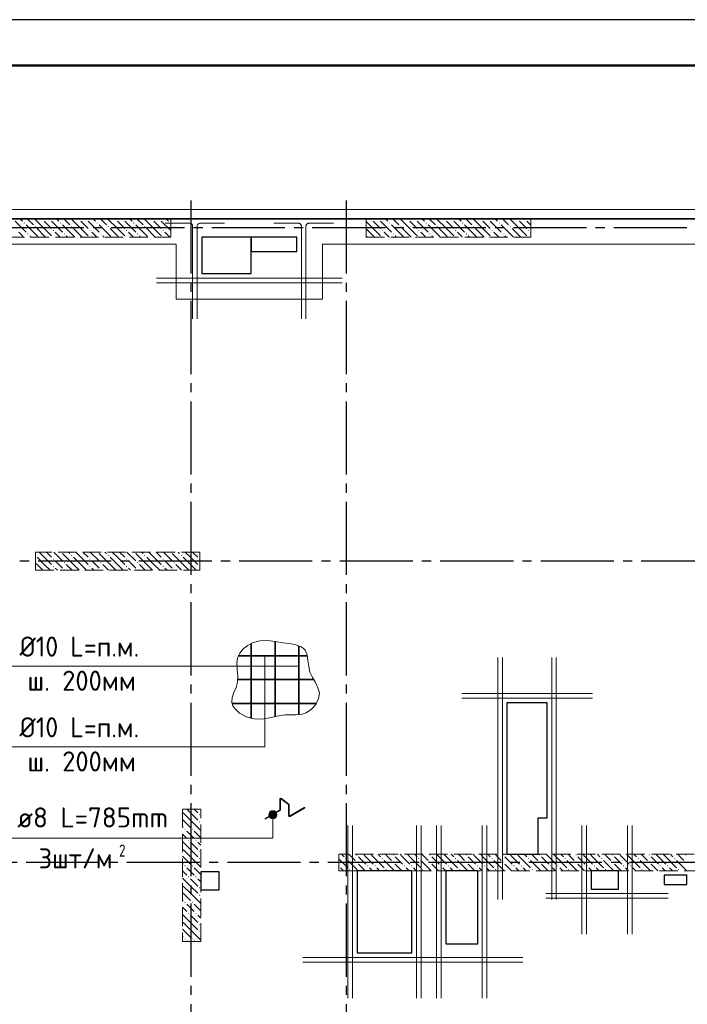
# Model space of a CAD drawing. Header units: millimetres. Extents: x 0 to 43617, y 0 to 59400.
# Tile 27 of 29: x 12752 to 20058, y 48618 to 59400. Entities that reach past the tile are written whole.
import ezdxf

# ---------------------------------------------------------------- set-up
doc = ezdxf.new("R2010")
doc.units = ezdxf.units.MM
doc.linetypes.add('______2', pattern=[270, 200, -70])
doc.linetypes.add('______5', pattern=[1100, 800, -100, 100, -100])
for name, color, linetype, lineweight in [('Standard', 7, 'Continuous', 25), ('ЖБ Пилон', 180, 'Continuous', 25), ('Обрамление проемов стержнями', 7, 'Continuous', 25), ('Общий01', 7, 'Continuous', 13), ('Оси', 40, '______5', 18), ('Позиционная метка линия выноска', 7, 'Continuous', 13), ('Позиционная метка номер позиции', 7, 'Continuous', 13), ('Фиксатор', 7, 'Continuous', 25)]:
    doc.layers.add(name, color=color, linetype=linetype, lineweight=lineweight)
doc.layers.add('ЖБ Перекрытие верхний уровень', color=7, linetype='Continuous', lineweight=25, true_color=0xe0e0ff)
doc.layers.add('ЖБ Стена верхний уровень', color=7, linetype='Continuous', lineweight=25, true_color=0x006e00)
doc.styles.add('ISOCPEUR', font='txt')

msp = doc.modelspace()

# ---------------------------------------------------------------- hatches: boundary and pattern name
at = {"layer": 'ЖБ Пилон', "linetype": 'Continuous', "lineweight": 18, "transparency": 33554687}
for points in [[(12794, 57173), (12801, 57180), (12807, 57173), (12801, 57167)], [(12994, 57213), (13001, 57220), (13007, 57213), (13001, 57207)], [(13074, 57213), (13081, 57220), (13087, 57213), (13081, 57207)], [(13194, 57173), (13201, 57180), (13207, 57173), (13201, 57167)], [(13394, 57213), (13401, 57220), (13407, 57213), (13401, 57207)], [(13474, 57213), (13481, 57220), (13487, 57213), (13481, 57207)], [(13594, 57173), (13601, 57180), (13607, 57173), (13601, 57167)], [(13794, 57213), (13801, 57220), (13807, 57213), (13801, 57207)], [(13874, 57213), (13881, 57220), (13887, 57213), (13881, 57207)], [(13994, 57173), (14001, 57180), (14007, 57173), (14001, 57167)], [(14194, 57213), (14201, 57220), (14207, 57213), (14201, 57207)], [(14274, 57213), (14281, 57220), (14287, 57213), (14281, 57207)], [(14394, 57173), (14401, 57180), (14404, 57177), (14404, 57170), (14401, 57167)], [(16594, 57213), (16601, 57220), (16607, 57213), (16601, 57207)], [(16674, 57213), (16681, 57220), (16687, 57213), (16681, 57207)], [(16794, 57173), (16801, 57180), (16807, 57173), (16801, 57167)], [(16994, 57213), (17001, 57220), (17007, 57213), (17001, 57207)], [(17074, 57213), (17081, 57220), (17087, 57213), (17081, 57207)], [(17194, 57173), (17201, 57180), (17207, 57173), (17201, 57167)], [(17394, 57213), (17401, 57220), (17407, 57213), (17401, 57207)], [(17474, 57213), (17481, 57220), (17487, 57213), (17481, 57207)], [(17594, 57173), (17601, 57180), (17607, 57173), (17601, 57167)], [(17794, 57213), (17801, 57220), (17807, 57213), (17801, 57207)], [(17874, 57213), (17881, 57220), (17887, 57213), (17881, 57207)], [(17994, 57173), (18001, 57180), (18007, 57173), (18001, 57167)], [(18194, 57213), (18201, 57220), (18207, 57213), (18201, 57207)], [(18274, 57213), (18281, 57220), (18287, 57213), (18281, 57207)], [(12834, 57053), (12841, 57060), (12847, 57053), (12841, 57047)], [(12914, 57133), (12921, 57140), (12927, 57133), (12921, 57127)], [(13114, 57093), (13121, 57100), (13127, 57093), (13121, 57087)], [(13234, 57053), (13241, 57060), (13247, 57053), (13241, 57047)], [(13314, 57133), (13321, 57140), (13327, 57133), (13321, 57127)], [(13514, 57093), (13521, 57100), (13527, 57093), (13521, 57087)], [(13634, 57053), (13641, 57060), (13647, 57053), (13641, 57047)], [(13714, 57133), (13721, 57140), (13727, 57133), (13721, 57127)], [(13914, 57093), (13921, 57100), (13927, 57093), (13921, 57087)], [(14034, 57053), (14041, 57060), (14047, 57053), (14041, 57047)], [(14114, 57133), (14121, 57140), (14127, 57133), (14121, 57127)], [(14314, 57093), (14321, 57100), (14327, 57093), (14321, 57087)], [(16714, 57093), (16721, 57100), (16727, 57093), (16721, 57087)], [(16834, 57053), (16841, 57060), (16847, 57053), (16841, 57047)], [(16914, 57133), (16921, 57140), (16927, 57133), (16921, 57127)], [(17114, 57093), (17121, 57100), (17127, 57093), (17121, 57087)], [(17234, 57053), (17241, 57060), (17247, 57053), (17241, 57047)], [(17314, 57133), (17321, 57140), (17327, 57133), (17321, 57127)], [(17514, 57093), (17521, 57100), (17527, 57093), (17521, 57087)], [(17634, 57053), (17641, 57060), (17647, 57053), (17641, 57047)], [(17714, 57133), (17721, 57140), (17727, 57133), (17721, 57127)], [(17914, 57093), (17921, 57100), (17927, 57093), (17921, 57087)], [(18034, 57053), (18041, 57060), (18047, 57053), (18041, 57047)], [(18114, 57133), (18121, 57140), (18127, 57133), (18121, 57127)], [(18314, 57093), (18321, 57100), (18327, 57093), (18321, 57087)], [(12924, 53537), (12927, 53533), (12924, 53530)], [(13114, 53493), (13121, 53500), (13127, 53493), (13121, 53487)], [(13204, 53570), (13201, 53567), (13198, 53570)], [(13314, 53533), (13321, 53540), (13327, 53533), (13321, 53527)], [(13514, 53493), (13521, 53500), (13527, 53493), (13521, 53487)], [(13604, 53570), (13601, 53567), (13598, 53570)], [(13714, 53533), (13721, 53540), (13727, 53533), (13721, 53527)], [(13914, 53493), (13921, 53500), (13927, 53493), (13921, 53487)], [(14004, 53570), (14001, 53567), (13998, 53570)], [(14114, 53533), (14121, 53540), (14127, 53533), (14121, 53527)], [(14314, 53493), (14321, 53500), (14327, 53493), (14321, 53487)], [(14404, 53570), (14401, 53567), (14398, 53570)], [(14514, 53533), (14521, 53540), (14527, 53533), (14521, 53527)], [(14714, 53493), (14721, 53500), (14724, 53497), (14724, 53490), (14721, 53487)], [(13114, 53413), (13121, 53420), (13127, 53413), (13121, 53407)], [(13234, 53453), (13241, 53460), (13247, 53453), (13241, 53447)], [(13234, 53373), (13241, 53380), (13247, 53373), (13244, 53370), (13238, 53370)], [(13514, 53413), (13521, 53420), (13527, 53413), (13521, 53407)], [(13634, 53453), (13641, 53460), (13647, 53453), (13641, 53447)], [(13634, 53373), (13641, 53380), (13647, 53373), (13644, 53370), (13638, 53370)], [(13914, 53413), (13921, 53420), (13927, 53413), (13921, 53407)], [(14034, 53453), (14041, 53460), (14047, 53453), (14041, 53447)], [(14034, 53373), (14041, 53380), (14047, 53373), (14044, 53370), (14038, 53370)], [(14314, 53413), (14321, 53420), (14327, 53413), (14321, 53407)], [(14434, 53453), (14441, 53460), (14447, 53453), (14441, 53447)], [(14434, 53373), (14441, 53380), (14447, 53373), (14444, 53370), (14438, 53370)], [(14714, 53413), (14721, 53420), (14724, 53417), (14724, 53410), (14721, 53407)], [(14714, 50693), (14721, 50700), (14727, 50693), (14721, 50687)], [(14714, 50613), (14721, 50620), (14727, 50613), (14721, 50607)], [(14554, 50533), (14561, 50540), (14567, 50533), (14561, 50527)], [(14634, 50533), (14641, 50540), (14647, 50533), (14641, 50527)], [(14594, 50413), (14601, 50420), (14607, 50413), (14601, 50407)], [(14674, 50413), (14681, 50420), (14687, 50413), (14681, 50407)], [(14714, 50293), (14721, 50300), (14727, 50293), (14721, 50287)], [(14554, 50133), (14561, 50140), (14567, 50133), (14561, 50127)], [(14634, 50133), (14641, 50140), (14647, 50133), (14641, 50127)], [(14714, 50213), (14721, 50220), (14727, 50213), (14721, 50207)], [(14594, 50013), (14601, 50020), (14607, 50013), (14601, 50007)], [(14674, 50013), (14681, 50020), (14687, 50013), (14681, 50007)], [(14714, 49893), (14721, 49900), (14727, 49893), (14721, 49887)], [(14714, 49813), (14721, 49820), (14727, 49813), (14721, 49807)], [(14554, 49733), (14561, 49740), (14567, 49733), (14561, 49727)], [(14634, 49733), (14641, 49740), (14647, 49733), (14641, 49727)], [(14594, 49613), (14601, 49620), (14607, 49613), (14601, 49607)], [(14674, 49613), (14681, 49620), (14687, 49613), (14681, 49607)], [(14714, 49493), (14721, 49500), (14727, 49493), (14721, 49487)], [(14714, 49413), (14721, 49420), (14727, 49413), (14721, 49407)], [(14554, 49333), (14561, 49340), (14567, 49333), (14561, 49327)], [(14634, 49333), (14641, 49340), (14647, 49333), (14641, 49327)]]:
    msp.add_hatch(color=7, dxfattribs=at).paths.add_polyline_path(points, flags=16)
at = {"layer": 'ЖБ Стена верхний уровень', "linetype": 'Continuous', "lineweight": 18, "transparency": 33554687}
for points in [[(16434, 50253), (16441, 50260), (16447, 50253), (16441, 50247)], [(16834, 50253), (16841, 50260), (16847, 50253), (16841, 50247)], [(17234, 50253), (17241, 50260), (17247, 50253), (17241, 50247)], [(17634, 50253), (17641, 50260), (17647, 50253), (17641, 50247)], [(18034, 50253), (18041, 50260), (18047, 50253), (18041, 50247)], [(18434, 50253), (18441, 50260), (18447, 50253), (18441, 50247)], [(18834, 50253), (18841, 50260), (18847, 50253), (18841, 50247)], [(19234, 50253), (19241, 50260), (19247, 50253), (19241, 50247)], [(19634, 50253), (19641, 50260), (19647, 50253), (19641, 50247)], [(20034, 50253), (20041, 50260), (20047, 50253), (20041, 50247)], [(16314, 50213), (16321, 50220), (16327, 50213), (16321, 50207)], [(16434, 50173), (16441, 50180), (16447, 50173), (16441, 50167)], [(16554, 50133), (16561, 50140), (16567, 50133), (16561, 50127)], [(16634, 50133), (16641, 50140), (16647, 50133), (16641, 50127)], [(16714, 50213), (16721, 50220), (16727, 50213), (16721, 50207)], [(16834, 50173), (16841, 50180), (16847, 50173), (16841, 50167)], [(16954, 50133), (16961, 50140), (16967, 50133), (16961, 50127)], [(17034, 50133), (17041, 50140), (17047, 50133), (17041, 50127)], [(17114, 50213), (17121, 50220), (17127, 50213), (17121, 50207)], [(17234, 50173), (17241, 50180), (17247, 50173), (17241, 50167)], [(17354, 50133), (17361, 50140), (17367, 50133), (17361, 50127)], [(17434, 50133), (17441, 50140), (17447, 50133), (17441, 50127)], [(17514, 50213), (17521, 50220), (17527, 50213), (17521, 50207)], [(17634, 50173), (17641, 50180), (17647, 50173), (17641, 50167)], [(17754, 50133), (17761, 50140), (17767, 50133), (17761, 50127)], [(17834, 50133), (17841, 50140), (17847, 50133), (17841, 50127)], [(17914, 50213), (17921, 50220), (17927, 50213), (17921, 50207)], [(18034, 50173), (18041, 50180), (18047, 50173), (18041, 50167)], [(18154, 50133), (18161, 50140), (18167, 50133), (18161, 50127)], [(18234, 50133), (18241, 50140), (18247, 50133), (18241, 50127)], [(18314, 50213), (18321, 50220), (18327, 50213), (18321, 50207)], [(18434, 50173), (18441, 50180), (18447, 50173), (18441, 50167)], [(18554, 50133), (18561, 50140), (18567, 50133), (18561, 50127)], [(18634, 50133), (18641, 50140), (18647, 50133), (18641, 50127)], [(18714, 50213), (18721, 50220), (18727, 50213), (18721, 50207)], [(18834, 50173), (18841, 50180), (18847, 50173), (18841, 50167)], [(18954, 50133), (18961, 50140), (18967, 50133), (18961, 50127)], [(19034, 50133), (19041, 50140), (19047, 50133), (19041, 50127)], [(19114, 50213), (19121, 50220), (19127, 50213), (19121, 50207)], [(19234, 50173), (19241, 50180), (19247, 50173), (19241, 50167)], [(19354, 50133), (19361, 50140), (19367, 50133), (19361, 50127)], [(19434, 50133), (19441, 50140), (19447, 50133), (19441, 50127)], [(19514, 50213), (19521, 50220), (19527, 50213), (19521, 50207)], [(19634, 50173), (19641, 50180), (19647, 50173), (19641, 50167)], [(19754, 50133), (19761, 50140), (19767, 50133), (19761, 50127)], [(19834, 50133), (19841, 50140), (19847, 50133), (19841, 50127)], [(19914, 50213), (19921, 50220), (19927, 50213), (19921, 50207)], [(20034, 50173), (20041, 50180), (20047, 50173), (20041, 50167)], [(16244, 50137), (16247, 50133), (16244, 50130)], [(16354, 50093), (16361, 50100), (16367, 50093), (16361, 50087)], [(16754, 50093), (16761, 50100), (16767, 50093), (16761, 50087)], [(17154, 50093), (17161, 50100), (17167, 50093), (17161, 50087)], [(17554, 50093), (17561, 50100), (17567, 50093), (17561, 50087)], [(17954, 50093), (17961, 50100), (17967, 50093), (17961, 50087)], [(18354, 50093), (18361, 50100), (18367, 50093), (18361, 50087)], [(18754, 50093), (18761, 50100), (18767, 50093), (18761, 50087)], [(19154, 50093), (19161, 50100), (19167, 50093), (19161, 50087)], [(19554, 50093), (19561, 50100), (19567, 50093), (19561, 50087)], [(19954, 50093), (19961, 50100), (19967, 50093), (19961, 50087)]]:
    msp.add_hatch(color=7, dxfattribs=at).paths.add_polyline_path(points, flags=16)
at = {"layer": 'Позиционная метка номер позиции', "linetype": 'Continuous', "lineweight": 13, "transparency": 33554687}
for points in [[(15560, 50715), (15483, 50715), (15477, 50693)], [(15560, 50715), (15477, 50693), (15567, 50693)], [(15560, 50715), (15483, 50715), (15477, 50693)], [(15560, 50715), (15477, 50693), (15567, 50693)], [(15567, 50693), (15477, 50693), (15483, 50670)], [(15567, 50693), (15477, 50693), (15483, 50670)], [(15544, 50731), (15499, 50731), (15483, 50715)], [(15544, 50731), (15483, 50715), (15560, 50715)], [(15544, 50731), (15499, 50731), (15483, 50715)], [(15544, 50731), (15483, 50715), (15560, 50715)], [(15567, 50693), (15483, 50670), (15560, 50670)], [(15567, 50693), (15483, 50670), (15560, 50670)], [(15499, 50731), (15544, 50731), (15522, 50738)], [(15499, 50731), (15544, 50731), (15522, 50738)], [(15560, 50670), (15483, 50670), (15499, 50654)], [(15560, 50670), (15483, 50670), (15499, 50654)], [(15560, 50670), (15499, 50654), (15544, 50654)], [(15560, 50670), (15499, 50654), (15544, 50654)], [(15544, 50654), (15499, 50654), (15522, 50648)], [(15544, 50654), (15499, 50654), (15522, 50648)]]:
    msp.add_hatch(color=7, dxfattribs=at).paths.add_polyline_path(points)

# ---------------------------------------------------------------- linework, layer by layer
at = {"layer": 'Standard', "color": 7, "linetype": 'Continuous', "lineweight": 25, "transparency": 33554687}
for p, q in [((8924, 57220), (22354, 57220)), ((14744, 57020), (14744, 56620)), ((15284, 57020), (14744, 57020)), ((15284, 56620), (15284, 57020)), ((15284, 57020), (15284, 56860)), ((15784, 57020), (15284, 57020)), ((15784, 56860), (15784, 57020)), ((15284, 56860), (15784, 56860)), ((14744, 56620), (15284, 56620)), ((18084, 51920), (18084, 50260)), ((18524, 51920), (18084, 51920)), ((18524, 50660), (18524, 51920)), ((18424, 50260), (18424, 50660)), ((18424, 50660), (18524, 50660)), ((18084, 50260), (18424, 50260)), ((14734, 50070), (14734, 49870)), ((14934, 50070), (14734, 50070)), ((14934, 49870), (14934, 50070)), ((16444, 50080), (16444, 49180)), ((17044, 50080), (16444, 50080)), ((17044, 49180), (17044, 50080)), ((17414, 50080), (17414, 49280)), ((17764, 50080), (17414, 50080)), ((17764, 49280), (17764, 50080)), ((19004, 50080), (19004, 49880)), ((19304, 50080), (19004, 50080)), ((19304, 49880), (19304, 50080)), ((19804, 50030), (19804, 49930)), ((20054, 50030), (19804, 50030)), ((19804, 49930), (20054, 49930)), ((20054, 49930), (20054, 50030)), ((14734, 49870), (14934, 49870)), ((19004, 49880), (19304, 49880)), ((17414, 49280), (17764, 49280)), ((16444, 49180), (17044, 49180))]:
    msp.add_line(p, q, dxfattribs=at)
at = {"layer": 'Standard', "color": 7, "linetype": 'Continuous', "lineweight": 13, "transparency": 33554687}
msp.add_lwpolyline([(0, 0), (42000, 0), (42000, 59400), (0, 59400), (0, 0)], close=True, dxfattribs=at)
for points in [[(42000, 59400), (0, 59400), (0, 0), (42000, 0), (42000, 59400)], [(42000, 59400), (0, 59400), (0, 0), (42000, 0), (42000, 59400)], [(7674, 10380), (33074, 10380), (33074, 57220), (7674, 57220), (7674, 10380)]]:
    msp.add_lwpolyline(points, dxfattribs=at)
at = {"layer": 'Standard', "color": 7, "linetype": 'Continuous', "lineweight": 25, "transparency": 33554687}
for points in [[(42000, 59400), (0, 59400), (0, 0), (42000, 0), (42000, 59400)], [(7394, 10100), (33074, 10100), (33074, 57220), (7394, 57220), (7394, 10100)]]:
    msp.add_lwpolyline(points, dxfattribs=at)
at = {"layer": 'Standard', "color": 7, "linetype": 'Continuous', "lineweight": 50, "transparency": 33554687}
msp.add_lwpolyline([(2000, 58900), (41500, 58900), (41500, 500), (2000, 500), (2000, 58900)], close=True, dxfattribs=at)
at = {"layer": 'Standard', "color": 254, "linetype": 'Continuous', "lineweight": 18, "true_color": 0xc4c4ff, "transparency": 33554687}
msp.add_lwpolyline([(7294, 10000), (33174, 10000), (33174, 57320), (7294, 57320), (7294, 10000)], dxfattribs=at)
at = {"layer": 'ЖБ Перекрытие верхний уровень', "color": 7, "linetype": 'Continuous', "lineweight": 18, "transparency": 33554687}
for p, q in [((22354, 57220), (8924, 57220)), ((15284, 57020), (14744, 57020)), ((14744, 57020), (14744, 56620)), ((15284, 56620), (15284, 57020)), ((15784, 57020), (15284, 57020)), ((15284, 57020), (15284, 56860)), ((15784, 56860), (15784, 57020)), ((15284, 56860), (15784, 56860)), ((14744, 56620), (15284, 56620)), ((18524, 51920), (18084, 51920)), ((18084, 51920), (18084, 50660)), ((18524, 50660), (18524, 51920)), ((18084, 50660), (18084, 50260)), ((18424, 50260), (18424, 50660)), ((18424, 50660), (18524, 50660)), ((18084, 50260), (18424, 50260)), ((14934, 50070), (14734, 50070)), ((14734, 50070), (14734, 49870)), ((14934, 49870), (14934, 50070)), ((17044, 50080), (16444, 50080)), ((16444, 50080), (16444, 49180)), ((17044, 49180), (17044, 50080)), ((17764, 50080), (17414, 50080)), ((17414, 50080), (17414, 49280)), ((17764, 49280), (17764, 50080)), ((19304, 50080), (19004, 50080)), ((19004, 50080), (19004, 49880)), ((19304, 49880), (19304, 50080)), ((20054, 50030), (19804, 50030)), ((19804, 50030), (19804, 49930)), ((19804, 49930), (20054, 49930)), ((20054, 49930), (20054, 50030)), ((14734, 49870), (14934, 49870)), ((19004, 49880), (19304, 49880)), ((17414, 49280), (17764, 49280)), ((16444, 49180), (17044, 49180))]:
    msp.add_line(p, q, dxfattribs=at)
at = {"layer": 'ЖБ Пилон', "color": 253, "linetype": '______2', "lineweight": 13, "true_color": 0xa0a0a0, "transparency": 33554687}
for p, q in [((14404, 57220), (12604, 57220)), ((14404, 57020), (14404, 57220)), ((18344, 57220), (16544, 57220)), ((16544, 57220), (16544, 57020)), ((18344, 57020), (18344, 57220)), ((12604, 57020), (14404, 57020)), ((16544, 57020), (18344, 57020)), ((14724, 53570), (12924, 53570)), ((12924, 53570), (12924, 53370)), ((14724, 53370), (14724, 53570)), ((12924, 53370), (14724, 53370)), ((14534, 50755), (14534, 49305)), ((14734, 50755), (14534, 50755)), ((14734, 49305), (14734, 50755)), ((14534, 49305), (14734, 49305))]:
    msp.add_line(p, q, dxfattribs=at)
at = {"layer": 'ЖБ Пилон', "color": 9, "linetype": 'Continuous', "lineweight": 18, "true_color": 0xc7c7c7, "transparency": 33554687}
for p, q in [((12701, 57193), (12821, 57073)), ((12754, 57220), (12781, 57193)), ((12941, 57033), (12821, 57153)), ((12834, 57220), (12901, 57153)), ((13021, 57113), (12914, 57220)), ((13021, 57193), (13101, 57113)), ((13101, 57193), (13221, 57073)), ((13154, 57220), (13181, 57193)), ((13341, 57033), (13221, 57153)), ((13234, 57220), (13301, 57153)), ((13421, 57113), (13314, 57220)), ((13421, 57193), (13501, 57113)), ((13501, 57193), (13621, 57073)), ((13554, 57220), (13581, 57193)), ((13741, 57033), (13621, 57153)), ((13634, 57220), (13701, 57153)), ((13821, 57113), (13714, 57220)), ((13821, 57193), (13901, 57113)), ((13901, 57193), (14021, 57073)), ((13954, 57220), (13981, 57193)), ((14141, 57033), (14021, 57153)), ((14034, 57220), (14101, 57153)), ((14221, 57113), (14114, 57220)), ((14221, 57193), (14301, 57113)), ((14301, 57193), (14404, 57090)), ((14354, 57220), (14381, 57193)), ((16621, 57113), (16544, 57190)), ((16621, 57193), (16701, 57113)), ((16701, 57193), (16821, 57073)), ((16754, 57220), (16781, 57193)), ((16941, 57033), (16821, 57153)), ((16834, 57220), (16901, 57153)), ((17021, 57113), (16914, 57220)), ((17021, 57193), (17101, 57113)), ((17101, 57193), (17221, 57073)), ((17154, 57220), (17181, 57193)), ((17341, 57033), (17221, 57153)), ((17234, 57220), (17301, 57153)), ((17421, 57113), (17314, 57220)), ((17421, 57193), (17501, 57113)), ((17501, 57193), (17621, 57073)), ((17554, 57220), (17581, 57193)), ((17741, 57033), (17621, 57153)), ((17634, 57220), (17701, 57153)), ((17821, 57113), (17714, 57220)), ((17821, 57193), (17901, 57113)), ((17901, 57193), (18021, 57073)), ((17954, 57220), (17981, 57193)), ((18141, 57033), (18021, 57153)), ((18034, 57220), (18101, 57153)), ((18221, 57113), (18114, 57220)), ((18221, 57193), (18301, 57113)), ((18301, 57193), (18344, 57150)), ((12781, 57033), (12741, 57073)), ((12941, 57113), (13021, 57033)), ((13021, 57113), (13101, 57033)), ((13181, 57033), (13141, 57073)), ((13341, 57113), (13421, 57033)), ((13421, 57113), (13501, 57033)), ((13581, 57033), (13541, 57073)), ((13741, 57113), (13821, 57033)), ((13821, 57113), (13901, 57033)), ((13981, 57033), (13941, 57073)), ((14141, 57113), (14221, 57033)), ((14221, 57113), (14301, 57033)), ((14381, 57033), (14341, 57073)), ((16544, 57110), (16621, 57033)), ((16621, 57113), (16701, 57033)), ((16781, 57033), (16741, 57073)), ((16941, 57113), (17021, 57033)), ((17021, 57113), (17101, 57033)), ((17181, 57033), (17141, 57073)), ((17341, 57113), (17421, 57033)), ((17421, 57113), (17501, 57033)), ((17581, 57033), (17541, 57073)), ((17741, 57113), (17821, 57033)), ((17821, 57113), (17901, 57033)), ((17981, 57033), (17941, 57073)), ((18141, 57113), (18221, 57033)), ((18221, 57113), (18301, 57033)), ((18344, 57070), (18341, 57073)), ((12794, 57020), (12781, 57033)), ((12861, 57033), (12874, 57020)), ((12941, 57033), (12954, 57020)), ((13021, 57033), (13034, 57020)), ((13194, 57020), (13181, 57033)), ((13261, 57033), (13274, 57020)), ((13341, 57033), (13354, 57020)), ((13421, 57033), (13434, 57020)), ((13594, 57020), (13581, 57033)), ((13661, 57033), (13674, 57020)), ((13741, 57033), (13754, 57020)), ((13821, 57033), (13834, 57020)), ((13994, 57020), (13981, 57033)), ((14061, 57033), (14074, 57020)), ((14141, 57033), (14154, 57020)), ((14221, 57033), (14234, 57020)), ((14394, 57020), (14381, 57033)), ((16544, 57030), (16554, 57020)), ((16621, 57033), (16634, 57020)), ((16794, 57020), (16781, 57033)), ((16861, 57033), (16874, 57020)), ((16941, 57033), (16954, 57020)), ((17021, 57033), (17034, 57020)), ((17194, 57020), (17181, 57033)), ((17261, 57033), (17274, 57020)), ((17341, 57033), (17354, 57020)), ((17421, 57033), (17434, 57020)), ((17594, 57020), (17581, 57033)), ((17661, 57033), (17674, 57020)), ((17741, 57033), (17754, 57020)), ((17821, 57033), (17834, 57020)), ((17994, 57020), (17981, 57033)), ((18061, 57033), (18074, 57020)), ((18141, 57033), (18154, 57020)), ((18221, 57033), (18234, 57020)), ((12941, 53513), (13021, 53433)), ((13021, 53513), (12964, 53570)), ((13021, 53513), (13101, 53433)), ((13044, 53570), (13101, 53513)), ((13124, 53570), (13221, 53473)), ((13341, 53433), (13221, 53553)), ((13284, 53570), (13301, 53553)), ((13341, 53513), (13421, 53433)), ((13421, 53513), (13364, 53570)), ((13421, 53513), (13501, 53433)), ((13444, 53570), (13501, 53513)), ((13524, 53570), (13621, 53473)), ((13741, 53433), (13621, 53553)), ((13684, 53570), (13701, 53553)), ((13741, 53513), (13821, 53433)), ((13821, 53513), (13764, 53570)), ((13821, 53513), (13901, 53433)), ((13844, 53570), (13901, 53513)), ((13924, 53570), (14021, 53473)), ((14141, 53433), (14021, 53553)), ((14084, 53570), (14101, 53553)), ((14141, 53513), (14221, 53433)), ((14221, 53513), (14164, 53570)), ((14221, 53513), (14301, 53433)), ((14244, 53570), (14301, 53513)), ((14324, 53570), (14421, 53473)), ((14541, 53433), (14421, 53553)), ((14484, 53570), (14501, 53553)), ((14541, 53513), (14621, 53433)), ((14621, 53513), (14564, 53570)), ((14621, 53513), (14701, 53433)), ((14644, 53570), (14701, 53513)), ((12941, 53433), (12924, 53450)), ((12941, 53433), (13004, 53370)), ((13021, 53433), (13084, 53370)), ((13181, 53433), (13141, 53473)), ((13141, 53393), (13164, 53370)), ((13221, 53393), (13181, 53433)), ((13261, 53433), (13324, 53370)), ((13341, 53433), (13404, 53370)), ((13421, 53433), (13484, 53370)), ((13581, 53433), (13541, 53473)), ((13541, 53393), (13564, 53370)), ((13621, 53393), (13581, 53433)), ((13661, 53433), (13724, 53370)), ((13741, 53433), (13804, 53370)), ((13821, 53433), (13884, 53370)), ((13981, 53433), (13941, 53473)), ((13941, 53393), (13964, 53370)), ((14021, 53393), (13981, 53433)), ((14061, 53433), (14124, 53370)), ((14141, 53433), (14204, 53370)), ((14221, 53433), (14284, 53370)), ((14381, 53433), (14341, 53473)), ((14341, 53393), (14364, 53370)), ((14421, 53393), (14381, 53433)), ((14461, 53433), (14524, 53370)), ((14541, 53433), (14604, 53370)), ((14621, 53433), (14684, 53370)), ((12924, 53370), (12924, 53370)), ((14541, 50713), (14621, 50633)), ((14621, 50713), (14579, 50755)), ((14621, 50713), (14701, 50633)), ((14659, 50755), (14701, 50713)), ((14541, 50633), (14534, 50640)), ((14541, 50633), (14621, 50553)), ((14621, 50633), (14734, 50520)), ((14534, 50560), (14541, 50553)), ((14534, 50480), (14581, 50433)), ((14621, 50473), (14581, 50513)), ((14661, 50433), (14621, 50473)), ((14661, 50513), (14734, 50440)), ((14621, 50313), (14534, 50400)), ((14621, 50393), (14701, 50313)), ((14701, 50393), (14734, 50360)), ((14541, 50313), (14621, 50233)), ((14621, 50313), (14701, 50233)), ((14541, 50233), (14534, 50240)), ((14534, 50160), (14541, 50153)), ((14541, 50233), (14621, 50153)), ((14621, 50233), (14734, 50120)), ((14534, 50080), (14581, 50033)), ((14621, 50073), (14581, 50113)), ((14661, 50033), (14621, 50073)), ((14661, 50113), (14734, 50040)), ((14621, 49913), (14534, 50000)), ((14621, 49993), (14701, 49913)), ((14701, 49993), (14734, 49960)), ((14541, 49833), (14534, 49840)), ((14541, 49913), (14621, 49833)), ((14541, 49833), (14621, 49753)), ((14621, 49913), (14701, 49833)), ((14621, 49833), (14734, 49720)), ((14534, 49760), (14541, 49753)), ((14621, 49673), (14581, 49713)), ((14661, 49713), (14734, 49640)), ((14534, 49680), (14581, 49633)), ((14621, 49513), (14534, 49600)), ((14661, 49633), (14621, 49673)), ((14541, 49513), (14621, 49433)), ((14621, 49593), (14701, 49513)), ((14621, 49513), (14701, 49433)), ((14701, 49593), (14734, 49560)), ((14541, 49433), (14534, 49440)), ((14541, 49433), (14621, 49353)), ((14621, 49433), (14734, 49320)), ((14534, 49360), (14541, 49353)), ((14589, 49305), (14581, 49313)), ((14661, 49313), (14669, 49305))]:
    msp.add_line(p, q, dxfattribs=at)
at = {"layer": 'ЖБ Стена верхний уровень', "color": 251, "linetype": '______2', "lineweight": 13, "true_color": 0x656565, "transparency": 33554687}
for p, q in [((22024, 50260), (16244, 50260)), ((16244, 50260), (16244, 50080)), ((16244, 50080), (22024, 50080))]:
    msp.add_line(p, q, dxfattribs=at)
at = {"layer": 'ЖБ Стена верхний уровень', "color": 9, "linetype": 'Continuous', "lineweight": 18, "true_color": 0xc7c7c7, "transparency": 33554687}
for p, q in [((16274, 50260), (16301, 50233)), ((16381, 50233), (16354, 50260)), ((16541, 50233), (16514, 50260)), ((16594, 50260), (16621, 50233)), ((16674, 50260), (16701, 50233)), ((16781, 50233), (16754, 50260)), ((16941, 50233), (16914, 50260)), ((16994, 50260), (17021, 50233)), ((17074, 50260), (17101, 50233)), ((17181, 50233), (17154, 50260)), ((17341, 50233), (17314, 50260)), ((17394, 50260), (17421, 50233)), ((17474, 50260), (17501, 50233)), ((17581, 50233), (17554, 50260)), ((17741, 50233), (17714, 50260)), ((17794, 50260), (17821, 50233)), ((17874, 50260), (17901, 50233)), ((17981, 50233), (17954, 50260)), ((18141, 50233), (18114, 50260)), ((18194, 50260), (18221, 50233)), ((18274, 50260), (18301, 50233)), ((18381, 50233), (18354, 50260)), ((18541, 50233), (18514, 50260)), ((18594, 50260), (18621, 50233)), ((18674, 50260), (18701, 50233)), ((18781, 50233), (18754, 50260)), ((18941, 50233), (18914, 50260)), ((18994, 50260), (19021, 50233)), ((19074, 50260), (19101, 50233)), ((19181, 50233), (19154, 50260)), ((19341, 50233), (19314, 50260)), ((19394, 50260), (19421, 50233)), ((19474, 50260), (19501, 50233)), ((19581, 50233), (19554, 50260)), ((19741, 50233), (19714, 50260)), ((19794, 50260), (19821, 50233)), ((19874, 50260), (19901, 50233)), ((19981, 50233), (19954, 50260)), ((16244, 50210), (16341, 50113)), ((16341, 50193), (16454, 50080)), ((16421, 50193), (16381, 50233)), ((16461, 50233), (16541, 50153)), ((16461, 50153), (16534, 50080)), ((16541, 50233), (16621, 50153)), ((16621, 50233), (16741, 50113)), ((16741, 50193), (16854, 50080)), ((16821, 50193), (16781, 50233)), ((16861, 50233), (16941, 50153)), ((16861, 50153), (16934, 50080)), ((16941, 50233), (17021, 50153)), ((17021, 50233), (17141, 50113)), ((17141, 50193), (17254, 50080)), ((17221, 50193), (17181, 50233)), ((17261, 50233), (17341, 50153)), ((17261, 50153), (17334, 50080)), ((17341, 50233), (17421, 50153)), ((17421, 50233), (17541, 50113)), ((17541, 50193), (17654, 50080)), ((17621, 50193), (17581, 50233)), ((17661, 50233), (17741, 50153)), ((17661, 50153), (17734, 50080)), ((17741, 50233), (17821, 50153)), ((17821, 50233), (17941, 50113)), ((17941, 50193), (18054, 50080)), ((18021, 50193), (17981, 50233)), ((18061, 50233), (18141, 50153)), ((18061, 50153), (18134, 50080)), ((18141, 50233), (18221, 50153)), ((18221, 50233), (18341, 50113)), ((18341, 50193), (18454, 50080)), ((18421, 50193), (18381, 50233)), ((18461, 50233), (18541, 50153)), ((18461, 50153), (18534, 50080)), ((18541, 50233), (18621, 50153)), ((18621, 50233), (18741, 50113)), ((18741, 50193), (18854, 50080)), ((18821, 50193), (18781, 50233)), ((18861, 50233), (18941, 50153)), ((18861, 50153), (18934, 50080)), ((18941, 50233), (19021, 50153)), ((19021, 50233), (19141, 50113)), ((19141, 50193), (19254, 50080)), ((19221, 50193), (19181, 50233)), ((19261, 50233), (19341, 50153)), ((19261, 50153), (19334, 50080)), ((19341, 50233), (19421, 50153)), ((19421, 50233), (19541, 50113)), ((19541, 50193), (19654, 50080)), ((19621, 50193), (19581, 50233)), ((19661, 50233), (19741, 50153)), ((19661, 50153), (19734, 50080)), ((19741, 50233), (19821, 50153)), ((19821, 50233), (19941, 50113)), ((19941, 50193), (20054, 50080)), ((20021, 50193), (19981, 50233)), ((16261, 50113), (16294, 50080)), ((16614, 50080), (16581, 50113)), ((16661, 50113), (16694, 50080)), ((17014, 50080), (16981, 50113)), ((17061, 50113), (17094, 50080)), ((17414, 50080), (17381, 50113)), ((17461, 50113), (17494, 50080)), ((17814, 50080), (17781, 50113)), ((17861, 50113), (17894, 50080)), ((18214, 50080), (18181, 50113)), ((18261, 50113), (18294, 50080)), ((18614, 50080), (18581, 50113)), ((18661, 50113), (18694, 50080)), ((19014, 50080), (18981, 50113)), ((19061, 50113), (19094, 50080)), ((19414, 50080), (19381, 50113)), ((19461, 50113), (19494, 50080)), ((19814, 50080), (19781, 50113)), ((19861, 50113), (19894, 50080))]:
    msp.add_line(p, q, dxfattribs=at)
at = {"layer": 'Обрамление проемов стержнями', "color": 7, "linetype": 'Continuous', "lineweight": 18, "transparency": 33554687}
for p, q in [((14249, 56570), (16279, 56570)), ((14249, 56570), (16279, 56570)), ((14249, 56520), (16279, 56520)), ((14249, 56520), (16279, 56520)), ((17984, 49765), (17984, 52415)), ((17984, 49765), (17984, 52415)), ((18034, 49765), (18034, 52415)), ((18034, 49765), (18034, 52415)), ((18574, 49765), (18574, 52415)), ((18574, 49765), (18574, 52415)), ((18624, 49765), (18624, 52415)), ((18624, 49765), (18624, 52415)), ((17589, 52020), (19019, 52020)), ((17589, 52020), (19019, 52020)), ((17589, 51970), (19019, 51970)), ((17589, 51970), (19019, 51970)), ((16344, 50575), (16344, 48685)), ((16344, 50575), (16344, 48685)), ((16394, 50575), (16394, 48685)), ((16394, 50575), (16394, 48685)), ((17094, 50575), (17094, 48685)), ((17094, 50575), (17094, 48685)), ((17144, 50575), (17144, 48685)), ((17144, 50575), (17144, 48685)), ((17314, 50575), (17314, 48685)), ((17314, 50575), (17314, 48685)), ((17364, 50575), (17364, 48685)), ((17364, 50575), (17364, 48685)), ((17814, 50575), (17814, 48685)), ((17814, 50575), (17814, 48685)), ((17864, 50575), (17864, 48685)), ((17864, 50575), (17864, 48685)), ((18904, 50575), (18904, 49385)), ((18904, 50575), (18904, 49385)), ((18954, 50575), (18954, 49385)), ((18954, 50575), (18954, 49385)), ((19404, 50575), (19404, 49385)), ((19404, 50575), (19404, 49385)), ((19454, 50575), (19454, 49385)), ((19454, 50575), (19454, 49385)), ((19849, 49830), (18509, 49830)), ((19849, 49830), (18509, 49830)), ((19849, 49780), (18509, 49780)), ((19849, 49780), (18509, 49780)), ((18259, 49130), (15849, 49130)), ((18259, 49130), (15849, 49130)), ((18259, 49080), (15849, 49080)), ((18259, 49080), (15849, 49080))]:
    msp.add_line(p, q, dxfattribs=at)
for points in [[(14644, 56125), (14644, 57141), (14643, 57147), (14641, 57152), (14639, 57157), (14635, 57161), (14631, 57165), (14626, 57167), (14621, 57169), (14615, 57170), (14344, 57170)], [(14644, 56125), (14644, 57141), (14643, 57147), (14641, 57152), (14639, 57157), (14635, 57161), (14631, 57165), (14626, 57167), (14621, 57169), (14615, 57170), (14344, 57170)], [(14644, 56125), (14644, 57141), (14643, 57147), (14641, 57152), (14639, 57157), (14635, 57161), (14631, 57165), (14626, 57167), (14621, 57169), (14615, 57170), (14344, 57170)], [(14644, 56125), (14644, 57141), (14643, 57147), (14641, 57152), (14639, 57157), (14635, 57161), (14631, 57165), (14626, 57167), (14621, 57169), (14615, 57170), (14344, 57170)], [(14694, 56125), (14694, 57141), (14695, 57147), (14697, 57152), (14699, 57157), (14703, 57161), (14707, 57165), (14712, 57167), (14717, 57169), (14723, 57170), (14994, 57170)], [(14694, 56125), (14694, 57141), (14695, 57147), (14697, 57152), (14699, 57157), (14703, 57161), (14707, 57165), (14712, 57167), (14717, 57169), (14723, 57170), (14994, 57170)], [(14694, 56125), (14694, 57141), (14695, 57147), (14697, 57152), (14699, 57157), (14703, 57161), (14707, 57165), (14712, 57167), (14717, 57169), (14723, 57170), (14994, 57170)], [(14694, 56125), (14694, 57141), (14695, 57147), (14697, 57152), (14699, 57157), (14703, 57161), (14707, 57165), (14712, 57167), (14717, 57169), (14723, 57170), (14994, 57170)], [(15834, 56125), (15834, 57141), (15833, 57147), (15831, 57152), (15829, 57157), (15825, 57161), (15821, 57165), (15816, 57167), (15811, 57169), (15805, 57170), (15534, 57170)], [(15834, 56125), (15834, 57141), (15833, 57147), (15831, 57152), (15829, 57157), (15825, 57161), (15821, 57165), (15816, 57167), (15811, 57169), (15805, 57170), (15534, 57170)], [(15834, 56125), (15834, 57141), (15833, 57147), (15831, 57152), (15829, 57157), (15825, 57161), (15821, 57165), (15816, 57167), (15811, 57169), (15805, 57170), (15534, 57170)], [(15834, 56125), (15834, 57141), (15833, 57147), (15831, 57152), (15829, 57157), (15825, 57161), (15821, 57165), (15816, 57167), (15811, 57169), (15805, 57170), (15534, 57170)], [(15884, 56125), (15884, 57141), (15885, 57147), (15887, 57152), (15889, 57157), (15893, 57161), (15897, 57165), (15902, 57167), (15907, 57169), (15913, 57170), (16184, 57170)], [(15884, 56125), (15884, 57141), (15885, 57147), (15887, 57152), (15889, 57157), (15893, 57161), (15897, 57165), (15902, 57167), (15907, 57169), (15913, 57170), (16184, 57170)], [(15884, 56125), (15884, 57141), (15885, 57147), (15887, 57152), (15889, 57157), (15893, 57161), (15897, 57165), (15902, 57167), (15907, 57169), (15913, 57170), (16184, 57170)], [(15884, 56125), (15884, 57141), (15885, 57147), (15887, 57152), (15889, 57157), (15893, 57161), (15897, 57165), (15902, 57167), (15907, 57169), (15913, 57170), (16184, 57170)]]:
    msp.add_lwpolyline(points, dxfattribs=at)
at = {"layer": 'Общий01', "color": 7, "linetype": 'Continuous', "lineweight": 13, "transparency": 33554687}
for p, q in [((15598, 50748), (15598, 50864)), ((15605, 50748), (15605, 50864)), ((15611, 50867), (15693, 50805)), ((15616, 50873), (15698, 50811)), ((15695, 50684), (15695, 50802)), ((15702, 50684), (15702, 50802)), ((15440, 50653), (15596, 50745)), ((15443, 50647), (15600, 50739)), ((15708, 50680), (15866, 50773)), ((15712, 50674), (15870, 50767))]:
    msp.add_line(p, q, dxfattribs=at)
for centre, radius, start, end in [((15609, 50864), 11, 52.9078, 180), ((15609, 50864), 3.67, 52.9078, 180), ((15691, 50802), 3.67, 0, 52.9078), ((15691, 50802), 11, 0, 52.9078), ((15594, 50748), 3.67, 300.447, 0), ((15594, 50748), 11, 300.447, 0), ((15706, 50684), 11, 180, 300.447), ((15706, 50684), 3.67, 180, 300.447), ((15868, 50770), 3.67, 300.447, 120.447), ((15441, 50650), 3.67, 120.447, 300.447)]:
    msp.add_arc(centre, radius, start, end, dxfattribs=at)
at = {"layer": 'Оси', "color": 8, "linetype": '______5', "lineweight": -3, "transparency": 33554687}
for p, q in [((14624, 57420), (14624, 7100)), ((16324, 57420), (16324, 7100)), ((23354, 57120), (4600, 57120)), ((22554, 53470), (4600, 53470)), ((26824, 50170), (4600, 50170))]:
    msp.add_line(p, q, dxfattribs=at)
at = {"layer": 'Позиционная метка линия выноска', "color": 251, "linetype": 'Continuous', "lineweight": 13, "true_color": 0x494949, "transparency": 33554687}
msp.add_lwpolyline([(21744, 32516), (21744, 42500), (21744, 50000), (21744, 56940), (16064, 56940), (16064, 56340), (14464, 56340), (14464, 56940), (8974, 56940)], dxfattribs=at)
at = {"layer": 'Позиционная метка номер позиции', "color": 7, "linetype": 'Continuous', "lineweight": 35, "transparency": 33554687}
for p, q in [((15286, 52570), (15286, 51748)), ((15286, 52570), (15286, 51748)), ((15547, 52592), (15547, 51769)), ((15547, 52592), (15547, 51769)), ((15808, 52544), (15808, 51790)), ((15808, 52544), (15808, 51790)), ((15144, 52434), (15899, 52434)), ((15144, 52434), (15899, 52434)), ((15139, 52173), (15967, 52173)), ((15139, 52173), (15967, 52173)), ((15076, 51913), (15998, 51913)), ((15076, 51913), (15998, 51913))]:
    msp.add_line(p, q, dxfattribs=at)
at = {"layer": 'Позиционная метка номер позиции', "color": 7, "linetype": 'Continuous', "lineweight": 13, "transparency": 33554687}
for p, q in [((12476, 52320), (15808, 52320)), ((12476, 52320), (15808, 52320)), ((15477, 50693), (15477, 50693)), ((15477, 50693), (15477, 50693)), ((15522, 50738), (15522, 50738)), ((15522, 50738), (15522, 50738)), ((15567, 50693), (15567, 50693)), ((15567, 50693), (15567, 50693)), ((15522, 50648), (15522, 50648)), ((15522, 50648), (15522, 50648))]:
    msp.add_line(p, q, dxfattribs=at)
at = {"layer": 'Позиционная метка номер позиции', "color": 7, "linetype": '______2', "lineweight": 13, "transparency": 33554687}
msp.add_lwpolyline([(15630, 52577), (15546, 52592), (15463, 52601), (15381, 52598), (15301, 52577), (15247, 52548), (15198, 52510), (15160, 52463), (15135, 52411), (15128, 52348), (15133, 52281), (15139, 52213), (15135, 52145), (15119, 52088), (15096, 52033), (15078, 51979), (15074, 51927), (15082, 51894), (15100, 51863), (15158, 51807), (15234, 51765), (15316, 51742), (15404, 51740), (15487, 51754), (15569, 51774), (15653, 51788), (15712, 51789), (15772, 51789), (15830, 51793), (15887, 51810), (15944, 51848), (15991, 51902), (16022, 51965), (16031, 52029), (16016, 52085), (15988, 52140), (15955, 52195), (15928, 52253), (15914, 52318), (15906, 52384), (15896, 52445), (15875, 52495), (15857, 52515), (15833, 52532), (15775, 52554), (15705, 52568), (15630, 52577)], dxfattribs=at)
msp.add_lwpolyline([(15630, 52577), (15546, 52592), (15463, 52601), (15381, 52598), (15301, 52577), (15247, 52548), (15198, 52510), (15160, 52463), (15135, 52411), (15128, 52348), (15133, 52281), (15139, 52213), (15135, 52145), (15119, 52088), (15096, 52033), (15078, 51979), (15074, 51927), (15082, 51894), (15100, 51863), (15158, 51807), (15234, 51765), (15316, 51742), (15404, 51740), (15487, 51754), (15569, 51774), (15653, 51788), (15712, 51789), (15772, 51789), (15830, 51793), (15887, 51810), (15944, 51848), (15991, 51902), (16022, 51965), (16031, 52029), (16016, 52085), (15988, 52140), (15955, 52195), (15928, 52253), (15914, 52318), (15906, 52384), (15896, 52445), (15875, 52495), (15857, 52515), (15833, 52532), (15775, 52554), (15705, 52568), (15630, 52577)], dxfattribs=at)
at = {"layer": 'Позиционная метка номер позиции', "color": 7, "linetype": 'Continuous', "lineweight": 13, "transparency": 33554687}
for points in [[(12476, 51437), (15436, 51437), (15436, 52434)], [(12476, 51437), (15436, 51437), (15436, 52434)], [(15522, 50693), (15522, 50437), (12636, 50437)], [(15522, 50693), (15522, 50437), (12636, 50437)]]:
    msp.add_lwpolyline(points, dxfattribs=at)
msp.add_circle((15522, 50693), 45, dxfattribs=at)
msp.add_circle((15522, 50693), 45, dxfattribs=at)

# ---------------------------------------------------------------- texts
at = {"layer": 'Позиционная метка номер позиции', "color": 7, "linetype": 'Continuous', "lineweight": 25, "transparency": 33554687, "char_height": 220, "attachment_point": 7, "style": 'ISOCPEUR'}
for s, insert, width in [('\\W0.94;Ø10 L=п.м.', (12749, 52425), 1488.68), ('\\W0.94;Ø10 L=п.м.', (12749, 52425), 1488.68), ('\\W0.96;ш. 200мм', (12837, 52051), 1315.47), ('\\W0.96;ш. 200мм', (12837, 52051), 1315.47), ('\\W0.94;Ø10 L=п.м.', (12749, 51541), 1488.68), ('\\W0.94;Ø10 L=п.м.', (12749, 51541), 1488.68), ('\\W0.96;ш. 200мм', (12837, 51167), 1315.47), ('\\W0.96;ш. 200мм', (12837, 51167), 1315.47)]:
    msp.add_mtext(s, dxfattribs=dict(at, insert=insert, width=width))
at = {"layer": 'Фиксатор', "color": 7, "linetype": 'Continuous', "lineweight": 13, "transparency": 33554687, "insert": (12725, 50554), "char_height": 220, "width": 1888.53, "attachment_point": 7, "style": 'ISOCPEUR'}
msp.add_mtext('\\W0.98;ø8 L=785mm ', dxfattribs=at)
at = {"layer": 'Фиксатор', "color": 7, "linetype": 'Continuous', "lineweight": 25, "transparency": 33554687, "attachment_point": 7, "style": 'ISOCPEUR'}
for s, insert, char_height, width in [('\\W0.78;2', (13839, 50235), 132, 143.62), ('\\W0.95;3шт/м', (12959, 50106), 220, 984.31)]:
    msp.add_mtext(s, dxfattribs=dict(at, insert=insert, char_height=char_height, width=width))

doc.saveas('drawing.dxf')
